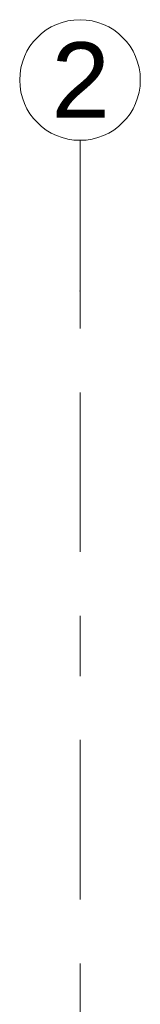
# Model space of a CAD drawing. Header units: metres. Extents: x -3.6 to 84.5, y -11 to 16.8.
# Tile 35 of 137: x 4.03 to 4.23, y 15.173 to 16.805. Entities that reach past the tile are written whole.
import ezdxf

# ---------------------------------------------------------------- set-up
doc = ezdxf.new("R2010")
doc.units = ezdxf.units.M
doc.header["$MEASUREMENT"] = 0
doc.linetypes.add('Strichlinie doppelt', pattern=[0.546806, 0.264583, -0.105833, 0.070556, -0.105833])
doc.layers.add('451 - Universal.Achsen Raster', color=7, linetype='Continuous')
doc.styles.add('ERSTELLTER_STIL_2', font='txt')

msp = doc.modelspace()

# ---------------------------------------------------------------- linework, layer by layer
at = {"layer": '451 - Universal.Achsen Raster', "color": 160, "linetype": 'Strichlinie doppelt', "lineweight": 9, "true_color": 0x3232ff}
for p, q in [((4.13, 16.355), (4.13, 16.605)), ((4.13, -10.585), (4.13, 16.355))]:
    msp.add_line(p, q, dxfattribs=at)
at = {"layer": '451 - Universal.Achsen Raster', "color": 160, "linetype": 'Continuous', "lineweight": 9, "true_color": 0x3232ff}
msp.add_circle((4.13, 16.705), 0.1, dxfattribs=at)
at = {"layer": '451 - Universal.Achsen Raster', "color": 160, "linetype": 'Strichlinie doppelt', "lineweight": 9, "true_color": 0x3232ff}
msp.add_point((4.13, 16.355), dxfattribs=at)
msp.add_point((4.13, 16.355), dxfattribs=at)

# ---------------------------------------------------------------- texts
at = {"layer": '451 - Universal.Achsen Raster', "color": 160, "lineweight": 9, "true_color": 0x3232ff, "insert": (4.0826, 16.7675), "char_height": 0.125, "attachment_point": 1, "style": 'ERSTELLTER_STIL_2'}
msp.add_mtext('\\A1;{\\pql;\\pt0;\\fArial|b0|i0|c0|p38;2}', dxfattribs=at)

doc.saveas('drawing.dxf')
